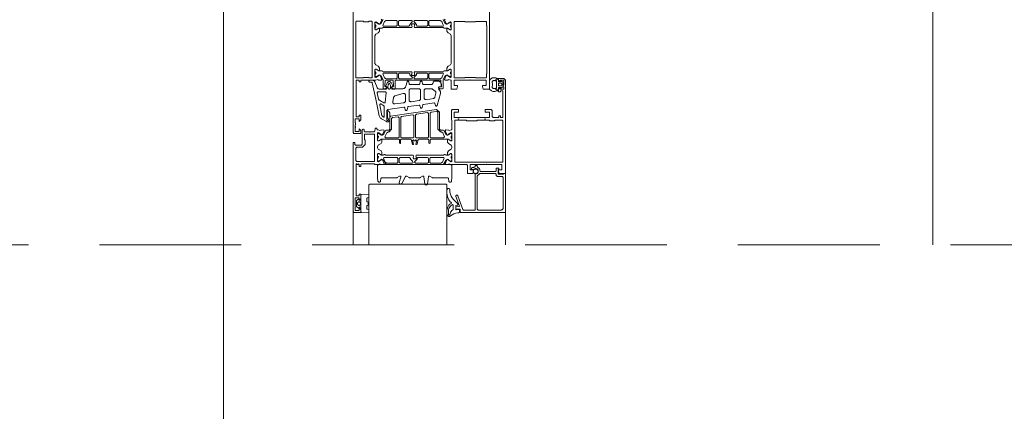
# Paper-space layout 'AD-03 DETAL MONTAŻU OKNA' of a CAD drawing. Header units: millimetres. Extents: x 0 to 420, y 0 to 297.
# Tile 27 of 40: x 82 to 137, y 162 to 184. Entities that reach past the tile are written whole.
import ezdxf
from ezdxf.xclip import XClip

# ---------------------------------------------------------------- set-up
doc = ezdxf.new("R2010")
doc.units = ezdxf.units.MM
doc.header["$MEASUREMENT"] = 0
doc.header["$XCLIPFRAME"] = 0
doc.linetypes.add('przerywama detal', pattern=[120, 80, -40])
for name, color, linetype, lineweight, true_color in [('A_linie_Nr_pióra__10', 7, 'Continuous', 13, 0x4b4b4b), ('A_sciany_Nr_pióra__10', 7, 'Continuous', 13, 0x4b4b4b), ('A_sciany_Nr_pióra__9', 7, 'Continuous', 13, 0xadadad)]:
    doc.layers.add(name, color=color, linetype=linetype, lineweight=lineweight, true_color=true_color)
doc.layers.add('A_podrys', color=7, linetype='Continuous')
doc.layers.add('A_stolarka_Nr_pióra__3', color=252, linetype='Continuous', lineweight=13)

# ---------------------------------------------------------------- blocks, each defined once
blk = doc.blocks.new('Rysunek_1_1', base_point=(-23204.636, -13199.285))
at = {"layer": 'A_linie_Nr_pióra__10', "color": 251, "linetype": 'przerywama detal', "lineweight": 13, "ltscale": 0.1, "true_color": 0x4b4b4b}
blk.add_line((50.123, 170.925), (170.123, 170.925), dxfattribs=at)
at = {"layer": 'A_sciany_Nr_pióra__10', "color": 251, "linetype": 'Continuous', "lineweight": 13, "ltscale": 0.1, "true_color": 0x4b4b4b}
blk.add_line((93.123, 231.953), (93.123, 137.607), dxfattribs=at)
at = {"layer": 'A_sciany_Nr_pióra__9', "color": 253, "linetype": 'Continuous', "lineweight": 13, "ltscale": 0.1, "true_color": 0xadadad}
blk.add_line((133.123, 170.925), (133.123, 230.925), dxfattribs=at)
at = {"layer": 'A_stolarka_Nr_pióra__3', "color": 252, "linetype": 'Continuous', "lineweight": 13, "ltscale": 0.1}
for p, q in [((108.599, 180.255), (108.509, 180.255)), ((108.509, 180.175), (108.509, 179.734)), ((108.619, 180.135), (108.619, 180.235)), ((108.731, 180.115), (108.639, 180.115)), ((108.737, 180.148), (108.731, 180.115)), ((108.859, 180.109), (108.767, 180.162)), ((108.874, 179.964), (108.889, 179.972)), ((108.889, 179.938), (108.874, 179.946)), ((108.899, 179.99), (108.899, 180.04)), ((108.899, 179.87), (108.899, 179.92)), ((108.519, 179.655), (108.599, 179.655)), ((108.619, 179.675), (108.619, 179.775)), ((108.639, 179.795), (108.731, 179.795)), ((108.731, 179.795), (108.737, 179.761)), ((108.733, 179.785), (108.769, 179.749)), ((108.767, 179.748), (108.859, 179.801)), ((104.545, 179.11), (104.547, 179.113)), ((104.577, 179.117), (104.579, 179.115)), ((107.203, 175.08), (107.203, 175.07)), ((101.373, 174.35), (101.323, 174.3)), ((105.673, 174.35), (101.373, 174.35)), ((103.079, 174.355), (103.123, 174.355)), ((103.123, 174.355), (103.125, 174.351)), ((105.723, 174.3), (105.673, 174.35)), ((101.323, 174.3), (101.323, 170.925)), ((105.723, 174.3), (105.723, 170.925)), ((109.023, 174.175), (109.023, 170.925)), ((100.614, 173.402), (100.615, 173.407)), ((100.614, 173.397), (100.614, 173.402)), ((100.614, 173.105), (100.614, 173.397)), ((100.615, 173.407), (100.616, 173.412)), ((100.616, 173.412), (100.618, 173.417)), ((100.618, 173.417), (100.62, 173.422)), ((100.62, 173.422), (100.622, 173.426)), ((100.622, 173.426), (100.625, 173.43)), ((100.625, 173.43), (100.628, 173.434)), ((100.628, 173.434), (100.632, 173.437)), ((100.632, 173.437), (100.635, 173.44)), ((100.635, 173.44), (100.738, 173.508)), ((100.675, 173.261), (100.674, 173.256)), ((100.674, 173.256), (100.674, 173.251)), ((100.674, 173.251), (100.674, 173.246)), ((100.674, 173.246), (100.675, 173.241)), ((100.676, 173.271), (100.675, 173.266)), ((100.675, 173.266), (100.675, 173.261)), ((100.675, 173.241), (100.675, 173.236)), ((100.677, 173.276), (100.676, 173.271)), ((100.678, 173.28), (100.677, 173.276)), ((100.68, 173.285), (100.678, 173.28)), ((100.681, 173.29), (100.68, 173.285)), ((100.687, 173.303), (100.681, 173.29)), ((100.689, 173.307), (100.687, 173.303)), ((100.692, 173.311), (100.689, 173.307)), ((100.695, 173.315), (100.692, 173.311)), ((100.697, 173.319), (100.695, 173.315)), ((100.7, 173.323), (100.697, 173.319)), ((100.704, 173.326), (100.7, 173.323)), ((100.707, 173.329), (100.704, 173.326)), ((100.71, 173.332), (100.707, 173.329)), ((100.714, 173.335), (100.71, 173.332)), ((100.718, 173.338), (100.714, 173.335)), ((100.721, 173.34), (100.718, 173.338)), ((100.725, 173.342), (100.721, 173.34)), ((100.729, 173.344), (100.725, 173.342)), ((100.733, 173.346), (100.729, 173.344)), ((100.737, 173.347), (100.733, 173.346)), ((100.742, 173.348), (100.737, 173.347)), ((100.738, 173.508), (100.741, 173.51)), ((100.741, 173.51), (100.745, 173.511)), ((100.746, 173.349), (100.742, 173.348)), ((100.745, 173.511), (100.75, 173.511)), ((100.75, 173.35), (100.746, 173.349)), ((100.75, 173.511), (100.754, 173.509)), ((100.754, 173.351), (100.75, 173.35)), ((100.754, 173.509), (100.757, 173.506)), ((100.759, 173.351), (100.754, 173.351)), ((100.757, 173.506), (100.76, 173.503)), ((100.763, 173.351), (100.759, 173.351)), ((100.76, 173.503), (100.762, 173.499)), ((100.762, 173.499), (100.763, 173.494)), ((100.763, 173.494), (100.769, 173.451)), ((100.767, 173.351), (100.763, 173.351)), ((100.772, 173.35), (100.767, 173.351)), ((100.769, 173.451), (100.873, 173.451)), ((100.776, 173.349), (100.772, 173.35)), ((100.78, 173.348), (100.776, 173.349)), ((100.784, 173.347), (100.78, 173.348)), ((100.788, 173.346), (100.784, 173.347)), ((100.792, 173.344), (100.788, 173.346)), ((100.796, 173.342), (100.792, 173.344)), ((100.8, 173.34), (100.796, 173.342)), ((100.804, 173.338), (100.8, 173.34)), ((100.808, 173.335), (100.804, 173.338)), ((100.811, 173.332), (100.808, 173.335)), ((100.815, 173.329), (100.811, 173.332)), ((100.818, 173.326), (100.815, 173.329)), ((100.821, 173.323), (100.818, 173.326)), ((100.824, 173.319), (100.821, 173.323)), ((100.827, 173.315), (100.824, 173.319)), ((100.83, 173.311), (100.827, 173.315)), ((100.832, 173.307), (100.83, 173.311)), ((100.835, 173.303), (100.832, 173.307)), ((100.837, 173.299), (100.835, 173.303)), ((100.839, 173.294), (100.837, 173.299)), ((100.841, 173.29), (100.839, 173.294)), ((100.842, 173.285), (100.841, 173.29)), ((100.843, 173.28), (100.842, 173.285)), ((100.845, 173.276), (100.843, 173.28)), ((100.846, 173.271), (100.845, 173.276)), ((100.846, 173.266), (100.846, 173.271)), ((100.847, 173.261), (100.846, 173.266)), ((100.846, 173.236), (100.847, 173.241)), ((100.847, 173.256), (100.847, 173.261)), ((100.847, 173.251), (100.847, 173.256)), ((100.847, 173.246), (100.847, 173.251)), ((100.847, 173.241), (100.847, 173.246)), ((100.423, 172.85), (100.423, 170.925)), ((100.616, 173.09), (100.614, 173.105)), ((100.618, 173.085), (100.616, 173.09)), ((100.62, 173.08), (100.618, 173.085)), ((100.622, 173.076), (100.62, 173.08)), ((100.625, 173.072), (100.622, 173.076)), ((100.628, 173.068), (100.625, 173.072)), ((100.632, 173.065), (100.628, 173.068)), ((100.635, 173.062), (100.632, 173.065)), ((100.738, 172.994), (100.635, 173.062)), ((100.675, 173.236), (100.676, 173.231)), ((100.676, 173.231), (100.677, 173.226)), ((100.677, 173.226), (100.678, 173.221)), ((100.678, 173.221), (100.68, 173.217)), ((100.68, 173.217), (100.681, 173.212)), ((100.681, 173.212), (100.683, 173.208)), ((100.683, 173.208), (100.689, 173.195)), ((100.689, 173.195), (100.692, 173.191)), ((100.692, 173.191), (100.695, 173.187)), ((100.695, 173.187), (100.697, 173.183)), ((100.697, 173.183), (100.7, 173.179)), ((100.7, 173.179), (100.704, 173.176)), ((100.704, 173.176), (100.707, 173.173)), ((100.707, 173.173), (100.71, 173.17)), ((100.71, 173.17), (100.714, 173.167)), ((100.714, 173.167), (100.718, 173.164)), ((100.718, 173.164), (100.721, 173.162)), ((100.721, 173.162), (100.725, 173.16)), ((100.725, 173.16), (100.729, 173.158)), ((100.729, 173.158), (100.733, 173.156)), ((100.733, 173.156), (100.737, 173.155)), ((100.737, 173.155), (100.742, 173.153)), ((100.741, 172.992), (100.738, 172.994)), ((100.745, 172.991), (100.741, 172.992)), ((100.742, 173.153), (100.746, 173.152)), ((100.75, 172.991), (100.745, 172.991)), ((100.746, 173.152), (100.75, 173.152)), ((100.75, 173.152), (100.754, 173.151)), ((100.754, 172.993), (100.75, 172.991)), ((100.754, 173.151), (100.759, 173.151)), ((100.757, 172.995), (100.754, 172.993)), ((100.76, 172.999), (100.757, 172.995)), ((100.759, 173.151), (100.763, 173.151)), ((100.762, 173.003), (100.76, 172.999)), ((100.763, 173.008), (100.762, 173.003)), ((100.763, 173.151), (100.767, 173.151)), ((100.769, 173.051), (100.763, 173.008)), ((100.767, 173.151), (100.772, 173.152)), ((100.873, 173.051), (100.769, 173.051)), ((100.772, 173.152), (100.776, 173.152)), ((100.776, 173.152), (100.78, 173.153)), ((100.78, 173.153), (100.784, 173.155)), ((100.784, 173.155), (100.788, 173.156)), ((100.788, 173.156), (100.792, 173.158)), ((100.792, 173.158), (100.796, 173.16)), ((100.796, 173.16), (100.8, 173.162)), ((100.8, 173.162), (100.804, 173.164)), ((100.804, 173.164), (100.808, 173.167)), ((100.808, 173.167), (100.811, 173.17)), ((100.811, 173.17), (100.815, 173.173)), ((100.815, 173.173), (100.818, 173.176)), ((100.818, 173.176), (100.821, 173.179)), ((100.821, 173.179), (100.824, 173.183)), ((100.824, 173.183), (100.827, 173.187)), ((100.827, 173.187), (100.83, 173.191)), ((100.83, 173.191), (100.832, 173.195)), ((100.832, 173.195), (100.835, 173.199)), ((100.835, 173.199), (100.837, 173.203)), ((100.837, 173.203), (100.839, 173.208)), ((100.839, 173.208), (100.841, 173.212)), ((100.841, 173.212), (100.842, 173.217)), ((100.842, 173.217), (100.843, 173.221)), ((100.843, 173.221), (100.845, 173.226)), ((100.845, 173.226), (100.846, 173.231)), ((100.846, 173.231), (100.846, 173.236))]:
    blk.add_line(p, q, dxfattribs=at)
at = {"layer": 'A_stolarka_Nr_pióra__3', "color": 252, "linetype": 'Continuous', "lineweight": 13, "ltscale": 0.1, "flags": 128}
for points in [[(100.423, 186.599), (100.423, 177.25), (100.473, 177.2), (100.873, 177.2), (100.873, 177.37), (100.773, 177.47), (100.773, 177.32), (100.543, 177.32), (100.543, 177.545), (100.563, 177.56), (100.563, 177.58), (100.543, 177.595), (100.543, 177.695), (100.555, 177.695), (100.568, 177.707), (100.568, 177.782), (100.555, 177.795), (100.543, 177.795), (100.543, 178.02), (100.773, 178.02), (100.773, 177.87), (100.873, 177.97), (100.873, 178.24), (100.763, 178.24), (100.763, 178.14), (100.593, 178.14), (100.593, 180.2), (100.763, 180.2), (100.763, 180.1), (100.873, 180.1), (100.873, 180.2), (101.685, 180.199), (101.701, 180.201), (101.804, 180.235), (101.84, 180.221), (101.865, 180.206), (102.015, 180.2), (102.044, 180.242), (101.951, 180.461), (101.937, 180.476), (101.891, 180.499), (101.862, 180.48), (101.863, 180.463), (101.854, 180.445), (101.709, 180.351), (101.663, 180.38), (101.663, 180.789), (101.693, 180.819), (101.715, 180.819), (101.731, 180.815), (101.882, 180.722), (101.913, 180.739), (101.912, 180.881), (101.864, 180.967), (101.834, 180.985), (101.71, 181.061), (101.662, 181.146), (101.662, 182.702), (101.71, 182.788), (101.834, 182.863), (101.865, 182.882), (101.913, 182.967), (101.913, 183.11), (101.882, 183.127), (101.731, 183.034), (101.715, 183.03), (101.693, 183.03), (101.663, 183.06), (101.663, 183.469), (101.709, 183.498), (101.854, 183.404), (101.863, 183.386), (101.862, 183.368), (101.891, 183.35), (101.937, 183.373), (101.951, 183.388), (102.044, 183.606), (102.015, 183.648)], [(102.12, 183.621), (102.018, 183.412), (101.928, 183.356), (101.901, 183.356), (101.886, 183.36), (101.733, 183.448), (101.723, 183.451), (101.703, 183.451), (101.663, 183.411), (101.663, 183.361), (101.673, 183.351), (101.673, 183.313), (101.693, 183.293), (101.704, 183.293), (101.713, 183.186), (101.693, 183.188), (101.673, 183.168), (101.673, 183.131), (101.663, 183.121), (101.663, 183.071), (101.703, 183.031), (101.723, 183.031), (101.733, 183.033), (101.886, 183.122), (101.901, 183.126), (102.063, 183.126), (102.092, 183.148), (102.123, 183.176), (103.733, 183.176), (103.752, 183.201), (103.719, 183.325), (103.758, 183.376), (103.868, 183.376), (103.907, 183.325), (103.874, 183.201), (103.893, 183.176), (105.504, 183.176), (105.533, 183.153), (105.563, 183.126), (105.725, 183.126), (105.74, 183.122), (105.893, 183.033), (105.903, 183.031), (105.923, 183.031), (105.963, 183.071), (105.963, 183.121), (105.953, 183.131), (105.953, 183.168), (105.933, 183.188), (105.922, 183.188), (105.913, 183.295), (105.933, 183.293), (105.953, 183.313), (105.953, 183.351), (105.963, 183.361), (105.963, 183.411), (105.923, 183.451), (105.903, 183.451), (105.893, 183.448), (105.74, 183.36), (105.725, 183.356), (105.698, 183.356), (105.608, 183.412), (105.506, 183.621)], [(105.611, 183.648), (105.582, 183.606), (105.675, 183.388), (105.689, 183.373), (105.735, 183.35), (105.764, 183.368), (105.763, 183.386), (105.772, 183.404), (105.917, 183.498), (105.963, 183.469), (105.963, 183.06), (105.933, 183.03), (105.911, 183.03), (105.895, 183.034), (105.743, 183.127), (105.713, 183.11), (105.713, 182.967), (105.761, 182.882), (105.792, 182.863), (105.916, 182.788), (105.963, 182.702), (105.964, 181.146), (105.916, 181.061), (105.792, 180.985), (105.762, 180.967), (105.714, 180.881), (105.713, 180.739), (105.744, 180.722), (105.895, 180.815), (105.911, 180.819), (105.933, 180.819), (105.963, 180.789), (105.963, 180.38), (105.917, 180.351), (105.772, 180.445), (105.763, 180.463), (105.764, 180.48), (105.735, 180.499), (105.689, 180.476), (105.675, 180.461), (105.582, 180.242), (105.611, 180.2), (105.761, 180.206), (105.786, 180.221), (105.821, 180.235), (105.925, 180.201), (105.941, 180.199), (105.963, 180.199), (105.963, 179.699), (106.284, 179.699), (106.323, 179.846), (106.323, 179.899), (106.123, 179.899), (106.123, 180.199), (107.003, 180.199), (107.023, 180.219), (107.043, 180.199), (107.923, 180.199), (107.923, 179.899), (107.723, 179.899), (107.723, 179.849), (107.763, 179.699), (108.123, 179.699), (108.123, 184.149)]]:
    blk.add_lwpolyline(points, dxfattribs=at)
for points in [[(100.592, 183.51), (100.603, 183.518), (101.023, 183.519), (101.023, 183.489), (101.323, 183.489), (101.323, 183.519), (101.473, 183.519), (101.487, 183.516), (101.497, 183.507), (101.503, 183.494), (101.503, 180.36), (101.5, 180.346), (101.491, 180.335), (101.478, 180.33), (101.323, 180.33), (101.323, 180.36), (101.023, 180.36), (101.023, 180.33), (100.613, 180.33), (100.599, 180.333), (100.588, 180.342), (100.583, 180.355), (100.583, 183.489), (100.586, 183.503)], [(102.578, 183.571), (102.868, 183.571), (102.918, 183.521), (102.918, 183.296), (102.868, 183.246), (102.123, 183.246), (102.096, 183.288), (102.198, 183.512), (102.289, 183.571)], [(103.757, 183.488), (103.736, 183.464), (103.628, 183.336), (103.628, 183.296), (103.578, 183.246), (103.038, 183.246), (102.988, 183.296), (102.988, 183.521), (103.038, 183.571), (103.728, 183.571), (103.778, 183.521)], [(104.613, 183.271), (104.588, 183.246), (104.048, 183.246), (104.023, 183.271), (103.998, 183.296), (103.998, 183.336), (103.89, 183.464), (103.848, 183.513), (103.898, 183.571), (104.588, 183.571), (104.638, 183.521), (104.638, 183.296)], [(105.479, 183.4), (105.53, 183.288), (105.503, 183.246), (104.758, 183.246), (104.733, 183.271), (104.708, 183.296), (104.708, 183.521), (104.758, 183.571), (105.337, 183.571), (105.428, 183.512)], [(107.937, 183.503), (107.943, 183.492), (107.943, 183.289), (107.963, 183.289), (107.963, 180.56), (107.943, 180.56), (107.943, 180.359), (107.94, 180.349), (107.933, 180.342), (107.923, 180.339), (107.323, 180.339), (107.323, 180.36), (106.723, 180.36), (106.723, 180.339), (106.144, 180.339), (106.134, 180.342), (106.127, 180.349), (106.124, 180.359), (106.123, 183.489), (106.127, 183.501), (106.137, 183.508), (106.723, 183.509), (106.723, 183.489), (107.323, 183.489), (107.323, 183.509), (107.923, 183.509), (107.935, 183.505)], [(105.323, 179.708), (105.398, 179.708), (105.473, 179.708), (105.503, 179.738), (105.503, 180.214), (105.506, 180.227), (105.608, 180.437), (105.698, 180.493), (105.725, 180.493), (105.74, 180.489), (105.893, 180.401), (105.903, 180.398), (105.923, 180.398), (105.963, 180.438), (105.963, 180.488), (105.953, 180.498), (105.953, 180.535), (105.933, 180.555), (105.922, 180.555), (105.913, 180.662), (105.933, 180.66), (105.953, 180.68), (105.953, 180.718), (105.963, 180.728), (105.963, 180.778), (105.923, 180.818), (105.903, 180.818), (105.893, 180.815), (105.74, 180.727), (105.725, 180.723), (105.563, 180.723), (105.534, 180.701), (105.504, 180.673), (103.893, 180.673), (103.874, 180.648), (103.907, 180.523), (103.868, 180.473), (103.758, 180.473), (103.719, 180.523), (103.752, 180.648), (103.743, 180.66), (103.733, 180.673), (102.123, 180.673), (102.094, 180.695), (102.063, 180.723), (101.901, 180.723), (101.886, 180.727), (101.733, 180.815), (101.723, 180.818), (101.703, 180.818), (101.663, 180.778), (101.663, 180.728), (101.673, 180.718), (101.673, 180.68), (101.693, 180.66), (101.704, 180.66), (101.713, 180.553), (101.693, 180.555), (101.673, 180.535), (101.673, 180.498), (101.663, 180.488), (101.663, 180.438), (101.703, 180.398), (101.723, 180.398), (101.733, 180.401), (101.886, 180.489), (101.901, 180.493), (101.928, 180.493), (102.018, 180.437), (102.12, 180.227), (102.123, 180.214), (102.123, 179.738), (102.153, 179.708), (102.253, 179.708), (102.323, 179.778), (102.323, 179.798), (102.293, 179.828), (102.253, 179.828), (102.223, 179.86), (102.241, 180.18), (102.271, 180.208), (102.655, 180.208), (102.685, 180.18), (102.703, 179.86), (102.673, 179.828), (102.633, 179.828), (102.603, 179.798), (102.603, 179.778), (102.673, 179.708), (102.773, 179.708), (102.803, 179.738), (102.803, 180.178), (102.833, 180.208), (105.355, 180.208), (105.385, 180.18), (105.403, 179.86), (105.373, 179.828), (105.283, 179.828), (105.253, 179.798), (105.253, 179.778)], [(102.496, 180.603), (102.868, 180.603), (102.918, 180.553), (102.918, 180.328), (102.868, 180.278), (102.289, 180.278), (102.198, 180.336), (102.096, 180.56), (102.123, 180.603)], [(103.753, 180.303), (103.728, 180.278), (103.038, 180.278), (102.988, 180.328), (102.988, 180.553), (103.038, 180.603), (103.578, 180.603), (103.628, 180.553), (103.628, 180.513), (103.736, 180.385), (103.778, 180.335)], [(104.613, 180.303), (104.588, 180.278), (103.898, 180.278), (103.873, 180.303), (103.848, 180.328), (103.89, 180.385), (103.998, 180.513), (103.998, 180.553), (104.048, 180.603), (104.588, 180.603), (104.638, 180.553), (104.638, 180.328)], [(105.479, 180.448), (105.428, 180.336), (105.337, 180.278), (104.758, 180.278), (104.733, 180.303), (104.708, 180.328), (104.708, 180.553), (104.758, 180.603), (105.503, 180.603), (105.53, 180.56)], [(101.907, 178.197), (101.709, 179.127), (101.511, 180.058), (101.505, 180.074), (101.494, 180.086), (101.479, 180.095), (101.462, 180.098), (101.357, 180.098), (101.341, 180.1), (101.327, 180.108), (101.316, 180.12), (101.309, 180.135), (101.308, 180.152), (101.312, 180.168), (101.321, 180.181), (101.334, 180.192), (101.349, 180.197), (101.538, 180.198), (101.559, 180.194), (101.579, 180.187), (101.597, 180.178), (101.614, 180.165), (101.628, 180.149), (101.64, 180.132), (101.648, 180.113), (101.777, 179.794), (101.789, 179.772), (101.804, 179.751), (101.822, 179.734), (101.843, 179.719), (101.866, 179.709), (101.891, 179.703), (101.916, 179.7), (102.296, 179.7), (102.308, 179.704), (102.315, 179.714), (102.316, 179.775), (102.316, 179.83), (102.311, 179.839), (102.268, 179.847), (102.258, 179.852), (102.252, 179.86), (102.251, 179.871), (102.362, 180.065), (102.373, 180.081), (102.386, 180.095), (102.402, 180.107), (102.419, 180.116), (102.437, 180.122), (102.456, 180.125), (102.476, 180.125), (102.495, 180.122), (102.513, 180.116), (102.53, 180.107), (102.546, 180.095), (102.559, 180.081), (102.57, 180.065), (102.678, 179.877), (102.681, 179.867), (102.678, 179.857), (102.671, 179.85), (102.624, 179.84), (102.617, 179.834), (102.616, 179.72), (102.62, 179.708), (102.631, 179.701), (102.775, 179.703), (102.788, 179.706), (102.806, 179.715), (103.208, 179.715), (103.24, 179.718), (103.272, 179.726), (103.302, 179.739), (103.329, 179.757), (103.354, 179.779), (103.374, 179.804), (103.39, 179.833), (103.401, 179.864), (103.468, 180.113), (103.475, 180.128), (103.486, 180.14), (103.5, 180.148), (103.516, 180.15), (103.532, 180.148), (103.547, 180.14), (103.558, 180.128), (103.564, 180.113), (103.598, 179.988), (103.605, 179.973), (103.616, 179.961), (103.63, 179.953), (103.646, 179.95), (104.136, 179.95), (104.152, 179.953), (104.166, 179.961), (104.177, 179.973), (104.184, 179.988), (104.218, 180.113), (104.225, 180.128), (104.236, 180.14), (104.25, 180.148), (104.266, 180.15), (104.282, 180.148), (104.297, 180.14), (104.308, 180.128), (104.314, 180.113), (104.348, 179.988), (104.355, 179.973), (104.366, 179.961), (104.38, 179.953), (104.396, 179.95), (104.829, 179.95), (104.845, 179.952), (104.861, 179.956), (104.876, 179.962), (104.89, 179.971), (104.902, 179.982), (104.912, 179.995), (104.92, 180.009), (104.926, 180.025), (104.94, 180.076), (104.945, 180.092), (104.953, 180.106), (104.963, 180.119), (104.975, 180.13), (104.989, 180.139), (105.004, 180.145), (105.02, 180.149), (105.036, 180.15), (105.206, 180.15), (105.237, 180.148), (105.268, 180.141), (105.297, 180.129), (105.324, 180.112), (105.348, 180.092), (105.368, 180.068), (105.384, 180.041), (105.396, 180.012), (105.404, 179.982), (105.406, 179.95), (105.406, 179.85), (105.403, 179.837), (105.394, 179.826), (105.381, 179.821), (105.286, 179.82), (105.272, 179.817), (105.262, 179.808), (105.256, 179.795), (105.256, 179.724), (105.258, 179.707), (105.262, 179.691), (105.269, 179.676), (105.278, 179.662), (105.289, 179.65), (105.311, 179.627), (105.329, 179.601), (105.343, 179.572), (105.352, 179.542), (105.356, 179.511), (105.355, 179.48), (105.349, 179.449), (105.169, 178.778), (105.163, 178.763), (105.152, 178.751), (105.137, 178.743), (105.121, 178.74), (105.105, 178.743), (105.091, 178.751), (105.08, 178.763), (105.073, 178.778), (105.044, 178.886), (105.037, 178.901), (105.026, 178.913), (105.012, 178.921), (104.996, 178.924), (104.4, 178.839), (104.384, 178.834), (104.371, 178.824), (104.361, 178.811), (104.319, 178.657), (104.313, 178.642), (104.302, 178.63), (104.287, 178.622), (104.271, 178.619), (104.255, 178.622), (104.241, 178.63), (104.23, 178.642), (104.223, 178.657), (104.194, 178.766), (104.187, 178.78), (104.176, 178.792), (104.162, 178.8), (104.146, 178.803), (103.55, 178.718), (103.534, 178.713), (103.521, 178.703), (103.511, 178.69), (103.469, 178.536), (103.463, 178.521), (103.452, 178.509), (103.437, 178.501), (103.421, 178.498), (103.405, 178.501), (103.391, 178.509), (103.38, 178.521), (103.373, 178.536), (103.344, 178.645), (103.337, 178.659), (103.326, 178.671), (103.312, 178.679), (103.296, 178.682), (102.413, 178.557), (102.396, 178.553), (102.381, 178.546), (102.366, 178.537), (102.354, 178.526), (102.343, 178.512), (102.335, 178.497), (102.33, 178.481), (102.327, 178.464), (102.334, 178.517), (102.328, 178.474), (102.326, 178.43), (102.326, 177.98), (102.329, 177.964), (102.336, 177.949), (102.349, 177.938), (102.364, 177.932), (102.38, 177.93), (102.396, 177.935), (102.41, 177.944), (102.42, 177.958), (102.425, 177.974), (102.424, 177.99), (102.418, 178.005), (102.371, 178.086), (102.365, 178.102), (102.364, 178.323), (102.363, 178.343), (102.359, 178.362), (102.353, 178.381), (102.344, 178.398), (102.338, 178.414), (102.338, 178.431), (102.343, 178.447), (102.354, 178.46), (102.368, 178.469), (102.384, 178.473), (102.401, 178.471), (102.416, 178.464), (102.446, 178.436), (102.466, 178.412), (102.483, 178.385), (102.495, 178.356), (102.502, 178.325), (102.504, 178.294), (102.504, 177.98), (102.503, 177.96), (102.498, 177.939), (102.49, 177.92), (102.479, 177.902), (102.466, 177.887), (102.449, 177.873), (102.431, 177.863), (102.412, 177.855), (102.391, 177.851), (102.371, 177.85), (102.35, 177.853), (102.33, 177.859), (102.311, 177.868), (102.026, 178.032), (101.992, 178.056), (101.962, 178.085), (101.938, 178.119), (101.919, 178.157)], [(102.396, 179.841), (102.396, 179.77), (102.397, 179.759), (102.4, 179.748), (102.405, 179.737), (102.411, 179.727), (102.419, 179.719), (102.428, 179.712), (102.438, 179.706), (102.449, 179.703), (102.46, 179.701), (102.472, 179.701), (102.483, 179.703), (102.494, 179.706), (102.504, 179.712), (102.514, 179.719), (102.521, 179.727), (102.528, 179.737), (102.532, 179.748), (102.535, 179.759), (102.536, 179.77), (102.536, 179.911), (102.533, 179.928), (102.492, 180), (102.485, 180.008), (102.476, 180.014), (102.466, 180.015), (102.456, 180.014), (102.447, 180.008), (102.44, 180), (102.403, 179.936), (102.397, 179.919)], [(109.023, 174.95), (108.663, 174.95), (108.623, 175.1), (108.623, 175.15), (108.823, 175.15), (108.823, 175.45), (108.383, 175.45), (107.943, 175.45), (107.923, 175.47), (107.903, 175.45), (107.023, 175.45), (107.023, 175.15), (107.223, 175.15), (107.223, 175.097), (107.184, 174.95), (106.883, 174.95), (106.883, 175.4), (106.833, 175.45), (105.981, 175.45), (105.965, 175.452), (105.861, 175.486), (105.826, 175.472), (105.801, 175.456), (105.651, 175.451), (105.622, 175.493), (105.715, 175.711), (105.729, 175.726), (105.775, 175.75), (105.804, 175.731), (105.803, 175.713), (105.812, 175.696), (105.957, 175.601), (106.003, 175.623), (106.003, 176.04), (105.973, 176.07), (105.951, 176.07), (105.935, 176.065), (105.783, 175.973), (105.753, 175.99), (105.753, 176.132), (105.801, 176.218), (105.955, 176.311), (106.003, 176.397), (106.003, 176.453), (105.955, 176.539), (105.801, 176.632), (105.753, 176.718), (105.753, 176.86), (105.783, 176.877), (105.935, 176.785), (105.951, 176.78), (105.973, 176.78), (106.003, 176.81), (106.003, 177.227), (105.957, 177.249), (105.812, 177.154), (105.803, 177.137), (105.804, 177.119), (105.775, 177.1), (105.729, 177.124), (105.715, 177.139), (105.622, 177.357), (105.651, 177.399), (105.801, 177.394), (105.826, 177.378), (105.861, 177.364), (105.965, 177.398), (105.979, 177.4), (106.003, 177.425), (106.003, 177.95), (105.973, 177.98), (105.973, 178.5), (106.023, 178.55), (106.373, 178.55), (106.373, 178.4), (106.123, 178.4), (106.123, 178.1), (106.338, 178.1), (106.373, 178.065), (106.408, 178.1), (107.838, 178.1), (107.873, 178.065), (107.908, 178.1), (108.123, 178.1), (108.123, 178.4), (107.873, 178.4), (107.873, 178.55), (108.223, 178.55), (108.273, 178.5), (108.273, 178.15), (108.323, 178.1), (108.643, 178.1), (108.643, 178.2), (108.743, 178.2), (108.743, 178.1), (108.863, 178.1), (108.863, 179.6), (108.743, 179.6), (108.743, 179.55), (108.623, 179.55), (108.623, 179.7), (108.723, 179.8), (108.723, 179.7), (108.923, 179.7), (108.923, 179.825), (108.91, 179.825), (108.898, 179.837), (108.898, 179.912), (108.91, 179.925), (108.923, 179.925), (108.923, 180.025), (108.903, 180.04), (108.903, 180.06), (108.923, 180.075), (108.923, 180.2), (108.723, 180.2), (108.723, 180.1), (108.623, 180.2), (108.623, 180.3), (108.923, 180.3), (109.023, 180.2)], [(108.119, 179.704), (108.15, 179.664), (108.187, 179.631), (108.229, 179.603), (108.275, 179.583), (108.323, 179.57), (108.373, 179.565), (108.423, 179.567), (108.472, 179.578), (108.518, 179.597), (108.532, 179.604), (108.547, 179.609), (108.563, 179.612), (108.579, 179.612), (108.595, 179.609), (108.607, 179.609), (108.619, 179.614), (108.619, 179.675), (108.616, 179.663), (108.606, 179.656), (108.519, 179.655), (108.506, 179.657), (108.494, 179.664), (108.485, 179.674), (108.48, 179.687), (108.48, 179.7), (108.484, 179.713), (108.492, 179.724), (108.503, 179.731), (108.509, 179.772), (108.442, 179.741), (108.419, 179.733), (108.396, 179.728), (108.372, 179.728), (108.349, 179.731), (108.333, 179.735), (108.319, 179.742), (108.306, 179.751), (108.294, 179.762), (108.285, 179.775), (108.277, 179.79), (108.272, 179.805), (108.27, 179.821), (108.27, 179.837), (108.272, 179.852), (108.287, 179.913), (108.292, 179.94), (108.292, 179.968), (108.287, 179.996), (108.272, 180.056), (108.27, 180.072), (108.27, 180.088), (108.272, 180.104), (108.277, 180.119), (108.285, 180.133), (108.294, 180.146), (108.306, 180.157), (108.319, 180.166), (108.333, 180.173), (108.349, 180.178), (108.372, 180.181), (108.395, 180.18), (108.418, 180.176), (108.44, 180.169), (108.509, 180.138), (108.509, 180.175), (108.496, 180.177), (108.485, 180.183), (108.476, 180.193), (108.471, 180.205), (108.469, 180.218), (108.473, 180.231), (108.48, 180.242), (108.49, 180.25), (108.503, 180.254), (108.599, 180.255), (108.611, 180.251), (108.618, 180.241), (108.619, 180.295), (108.607, 180.299), (108.595, 180.3), (108.579, 180.297), (108.563, 180.297), (108.547, 180.299), (108.532, 180.304), (108.518, 180.312), (108.472, 180.33), (108.423, 180.341), (108.373, 180.344), (108.323, 180.339), (108.275, 180.326), (108.229, 180.306), (108.187, 180.278), (108.15, 180.244), (108.119, 180.205)], [(108.629, 180.015), (108.629, 179.895), (108.632, 179.885), (108.639, 179.878), (108.649, 179.875), (108.799, 179.875), (108.809, 179.878), (108.817, 179.885), (108.819, 179.895), (108.819, 180.015), (108.817, 180.025), (108.809, 180.032), (108.799, 180.035), (108.649, 180.035), (108.639, 180.032), (108.632, 180.025)], [(102.035, 179.001), (102.098, 178.964), (102.162, 178.927), (102.177, 178.921), (102.194, 178.921), (102.209, 178.926), (102.223, 178.935), (102.232, 178.949), (102.236, 178.965), (102.296, 179.485), (102.295, 179.502), (102.288, 179.517), (102.277, 179.53), (102.263, 179.538), (102.246, 179.54), (101.836, 179.54), (101.82, 179.538), (101.806, 179.53), (101.795, 179.519), (101.788, 179.504), (101.786, 179.488), (101.86, 179.14), (101.865, 179.124), (101.872, 179.109), (101.882, 179.095), (101.894, 179.083), (101.908, 179.074)], [(103.341, 179.441), (103.327, 179.449), (103.313, 179.455), (103.298, 179.459), (103.283, 179.46), (103.267, 179.459), (103.252, 179.456), (102.783, 179.313), (102.769, 179.307), (102.755, 179.299), (102.743, 179.289), (102.733, 179.277), (102.724, 179.264), (102.718, 179.25), (102.714, 179.235), (102.669, 178.978), (102.667, 178.961), (102.669, 178.944), (102.673, 178.927), (102.68, 178.912), (102.69, 178.897), (102.702, 178.885), (102.715, 178.875), (102.731, 178.867), (102.747, 178.863), (102.764, 178.861), (102.781, 178.861), (103.295, 178.935), (103.311, 178.938), (103.325, 178.944), (103.339, 178.952), (103.351, 178.962), (103.362, 178.974), (103.37, 178.988), (103.376, 179.002), (103.38, 179.018), (103.381, 179.034), (103.381, 179.36), (103.38, 179.376), (103.376, 179.391), (103.37, 179.405), (103.362, 179.419), (103.352, 179.431)], [(104.202, 179.691), (104.19, 179.701), (104.177, 179.71), (104.162, 179.716), (104.147, 179.719), (104.131, 179.72), (103.681, 179.72), (103.665, 179.719), (103.65, 179.716), (103.636, 179.71), (103.622, 179.701), (103.61, 179.691), (103.6, 179.679), (103.592, 179.666), (103.586, 179.651), (103.582, 179.636), (103.581, 179.62), (103.581, 179.091), (103.583, 179.073), (103.587, 179.057), (103.594, 179.041), (103.604, 179.027), (103.616, 179.015), (103.629, 179.005), (103.645, 178.997), (103.661, 178.993), (103.678, 178.991), (103.695, 178.992), (104.145, 179.056), (104.161, 179.059), (104.175, 179.065), (104.189, 179.073), (104.201, 179.083), (104.212, 179.095), (104.22, 179.109), (104.226, 179.123), (104.23, 179.139), (104.231, 179.155), (104.231, 179.62), (104.23, 179.636), (104.226, 179.651), (104.22, 179.666), (104.212, 179.679)], [(104.749, 179.142), (104.953, 179.171), (104.969, 179.174), (104.985, 179.181), (104.999, 179.189), (105.011, 179.2), (105.022, 179.213), (105.03, 179.228), (105.036, 179.244), (105.098, 179.476), (105.101, 179.492), (105.101, 179.509), (105.098, 179.525), (105.093, 179.541), (105.085, 179.556), (105.075, 179.569), (105.063, 179.58), (104.91, 179.699), (104.897, 179.708), (104.881, 179.715), (104.865, 179.719), (104.849, 179.72), (104.531, 179.72), (104.515, 179.719), (104.5, 179.716), (104.486, 179.71), (104.472, 179.701), (104.46, 179.691), (104.45, 179.679), (104.442, 179.666), (104.436, 179.651), (104.432, 179.636), (104.431, 179.62), (104.431, 179.212), (104.433, 179.194), (104.437, 179.178), (104.444, 179.162), (104.454, 179.148), (104.466, 179.136), (104.479, 179.126), (104.495, 179.118), (104.511, 179.114), (104.528, 179.112), (104.545, 179.113)], [(102.083, 178.811), (102.005, 178.856), (101.99, 178.862), (101.974, 178.862), (101.958, 178.857), (101.945, 178.848), (101.935, 178.834), (101.931, 178.818), (101.932, 178.802), (102.056, 178.215), (102.061, 178.199), (102.069, 178.184), (102.078, 178.17), (102.09, 178.159), (102.104, 178.149), (102.141, 178.128), (102.151, 178.124), (102.161, 178.124), (102.171, 178.128), (102.179, 178.134), (102.184, 178.143), (102.186, 178.154), (102.186, 178.723), (102.183, 178.74), (102.174, 178.755), (102.161, 178.766)], [(102.546, 178.179), (103.839, 178.363), (104.485, 178.455), (105.132, 178.547), (105.303, 178.399), (105.303, 177.444), (105.353, 177.394), (105.507, 177.394), (105.552, 177.366), (105.65, 177.165), (105.74, 177.109), (105.764, 177.109), (105.779, 177.113), (105.932, 177.201), (105.942, 177.204), (105.963, 177.204), (106.003, 177.164), (106.003, 177.114), (105.993, 177.104), (105.993, 177.066), (105.973, 177.046), (105.962, 177.046), (105.953, 176.939), (105.973, 176.941), (105.993, 176.921), (105.993, 176.884), (106.003, 176.874), (106.003, 176.824), (105.963, 176.784), (105.942, 176.784), (105.932, 176.786), (105.779, 176.875), (105.764, 176.879), (104.798, 176.879), (104.768, 176.849), (104.768, 176.659), (104.738, 176.629), (104.698, 176.659), (104.698, 176.849), (104.668, 176.879), (104.133, 176.879), (104.104, 176.856), (104.035, 176.601), (104.006, 176.579), (103.983, 176.579), (103.964, 176.604), (104.019, 176.811), (103.967, 176.838), (103.926, 176.789), (103.88, 176.789), (103.839, 176.838), (103.787, 176.811), (103.842, 176.604), (103.823, 176.579), (103.8, 176.579), (103.771, 176.601), (103.702, 176.856), (103.673, 176.879), (103.138, 176.879), (103.108, 176.849), (103.108, 176.659), (103.078, 176.629), (103.038, 176.659), (103.038, 176.849), (103.008, 176.879), (102.042, 176.879), (102.027, 176.875), (101.874, 176.786), (101.864, 176.784), (101.843, 176.784), (101.803, 176.824), (101.803, 176.874), (101.813, 176.884), (101.813, 176.921), (101.833, 176.941), (101.844, 176.941), (101.853, 177.048), (101.833, 177.046), (101.813, 177.066), (101.813, 177.104), (101.803, 177.114), (101.803, 177.164), (101.843, 177.204), (101.864, 177.204), (101.874, 177.201), (102.027, 177.113), (102.042, 177.109), (102.066, 177.109), (102.155, 177.165), (102.254, 177.366), (102.299, 177.394), (102.453, 177.394), (102.503, 177.444), (102.503, 178.129)], [(103.148, 176.974), (103.173, 176.949), (103.803, 176.949), (103.853, 176.999), (103.853, 178.206), (103.796, 178.256), (103.166, 178.166), (103.123, 178.117), (103.123, 176.999)], [(104.654, 178.349), (104.626, 178.374), (103.996, 178.284), (103.953, 178.235), (103.953, 177), (104.003, 176.949), (104.633, 176.949), (104.683, 176.999), (104.683, 178.325)], [(104.986, 178.425), (104.826, 178.402), (104.804, 178.378), (104.783, 178.353), (104.783, 176.999), (104.833, 176.949), (105.534, 176.949), (105.579, 177.019), (105.481, 177.235), (105.39, 177.294), (105.353, 177.294), (105.203, 177.444), (105.203, 178.399), (105.146, 178.448)], [(102.806, 178.115), (102.646, 178.092), (102.603, 178.043), (102.603, 177.444), (102.453, 177.294), (102.416, 177.294), (102.325, 177.235), (102.227, 177.019), (102.272, 176.949), (102.973, 176.949), (102.998, 176.974), (103.023, 176.999), (103.023, 178.088), (102.966, 178.138)], [(107.513, 175.59), (108.863, 175.59), (108.863, 177.92), (108.86, 177.934), (108.851, 177.944), (108.838, 177.95), (108.423, 177.95), (108.423, 177.92), (108.123, 177.92), (108.123, 177.95), (107.908, 177.95), (107.873, 177.985), (107.838, 177.95), (107.423, 177.95), (107.423, 177.92), (106.823, 177.92), (106.823, 177.95), (106.408, 177.95), (106.373, 177.985), (106.338, 177.95), (106.193, 177.95), (106.179, 177.947), (106.169, 177.938), (106.163, 177.925), (106.163, 175.59)], [(100.473, 172.751), (100.873, 172.751), (100.873, 172.921), (100.773, 173.021), (100.773, 172.871), (100.543, 172.871), (100.543, 173.571), (100.773, 173.571), (100.773, 173.421), (100.873, 173.521), (100.873, 173.791), (100.763, 173.791), (100.763, 173.691), (100.593, 173.691), (100.593, 175.48), (100.61, 175.487), (100.627, 175.494), (100.663, 175.456), (100.692, 175.456), (100.728, 175.494), (100.763, 175.48), (100.763, 175.35), (100.873, 175.35), (100.873, 175.48), (100.893, 175.5), (101.623, 175.5), (101.643, 175.48), (101.663, 175.45), (101.825, 175.45), (101.841, 175.452), (101.944, 175.486), (101.98, 175.472), (102.005, 175.456), (102.155, 175.451), (102.184, 175.493), (102.091, 175.711), (102.077, 175.726), (102.031, 175.75), (102.002, 175.731), (102.003, 175.713), (101.994, 175.696), (101.849, 175.601), (101.803, 175.623), (101.803, 176.04), (101.833, 176.07), (101.855, 176.07), (101.871, 176.065), (102.023, 175.973), (102.053, 175.99), (102.053, 176.132), (102.005, 176.218), (101.851, 176.312), (101.803, 176.397), (101.803, 176.453), (101.851, 176.538), (102.005, 176.632), (102.053, 176.718), (102.053, 176.86), (102.023, 176.878), (101.871, 176.785), (101.855, 176.78), (101.833, 176.78), (101.803, 176.81), (101.803, 177.227), (101.849, 177.249), (101.994, 177.154), (102.003, 177.137), (102.002, 177.119), (102.031, 177.1), (102.077, 177.124), (102.091, 177.139), (102.184, 177.357), (102.155, 177.399), (102.005, 177.394), (101.98, 177.378), (101.944, 177.364), (101.838, 177.399), (101.823, 177.401), (101.802, 177.401), (101.777, 177.424), (101.773, 177.478), (101.748, 177.501), (101.696, 177.501), (101.671, 177.478), (101.657, 177.324), (101.632, 177.301), (101.393, 177.301), (101.373, 177.281), (101.353, 177.301), (101.079, 177.301), (101.054, 177.324), (101.045, 177.428), (101.02, 177.451), (100.968, 177.451), (100.943, 177.426), (100.943, 176.601), (100.893, 176.551), (100.559, 176.551), (100.534, 176.574), (100.525, 176.678), (100.5, 176.701), (100.448, 176.701), (100.423, 176.676), (100.423, 172.801)], [(100.608, 175.655), (100.583, 175.68), (100.583, 176.371), (100.633, 176.421), (100.953, 176.421), (101.103, 176.574), (101.103, 176.851), (101.073, 176.851), (101.073, 177.161), (101.643, 177.161), (101.643, 175.63), (100.633, 175.63)], [(105.507, 175.456), (103.903, 175.456), (103.101, 175.456), (102.299, 175.456), (102.254, 175.484), (102.155, 175.685), (102.066, 175.741), (102.042, 175.741), (102.027, 175.737), (101.874, 175.649), (101.864, 175.646), (101.843, 175.646), (101.803, 175.686), (101.803, 175.736), (101.813, 175.746), (101.813, 175.784), (101.833, 175.804), (101.844, 175.804), (101.853, 175.911), (101.833, 175.909), (101.813, 175.929), (101.813, 175.966), (101.803, 175.976), (101.803, 176.026), (101.843, 176.066), (101.864, 176.066), (101.874, 176.064), (102.027, 175.975), (102.042, 175.971), (102.124, 175.971), (102.153, 175.996), (102.183, 176.021), (102.223, 176.021), (102.252, 175.996), (102.282, 175.971), (103.823, 175.971), (103.842, 175.946), (103.809, 175.822), (103.848, 175.771), (103.958, 175.771), (103.997, 175.822), (103.964, 175.946), (103.983, 175.971), (105.524, 175.971), (105.553, 175.996), (105.583, 176.021), (105.623, 176.021), (105.652, 175.996), (105.682, 175.971), (105.764, 175.971), (105.779, 175.975), (105.932, 176.064), (105.942, 176.066), (105.963, 176.066), (106.003, 176.026), (106.003, 175.976), (105.993, 175.966), (105.993, 175.929), (105.973, 175.909), (105.962, 175.909), (105.953, 175.802), (105.973, 175.804), (105.993, 175.784), (105.993, 175.746), (106.003, 175.736), (106.003, 175.686), (105.963, 175.646), (105.942, 175.646), (105.932, 175.649), (105.779, 175.737), (105.764, 175.741), (105.74, 175.741), (105.65, 175.685), (105.552, 175.484)], [(102.958, 175.687), (102.958, 175.8), (102.908, 175.85), (102.163, 175.85), (102.136, 175.808), (102.238, 175.583), (102.329, 175.525), (102.908, 175.525), (102.958, 175.575)], [(103.797, 175.607), (103.776, 175.632), (103.668, 175.76), (103.668, 175.8), (103.618, 175.85), (103.078, 175.85), (103.028, 175.8), (103.028, 175.575), (103.078, 175.525), (103.768, 175.525), (103.818, 175.575)], [(104.653, 175.825), (104.628, 175.85), (104.088, 175.85), (104.063, 175.825), (104.038, 175.8), (104.038, 175.76), (103.93, 175.632), (103.888, 175.582), (103.938, 175.525), (104.628, 175.525), (104.678, 175.575), (104.678, 175.8)], [(105.088, 175.525), (105.377, 175.525), (105.468, 175.583), (105.57, 175.808), (105.543, 175.85), (104.798, 175.85), (104.773, 175.825), (104.748, 175.8), (104.748, 175.575), (104.798, 175.525)], [(101.901, 175.455), (105.901, 175.455), (105.917, 175.454), (105.932, 175.45), (105.946, 175.444), (105.96, 175.436), (105.972, 175.426), (105.982, 175.414), (105.99, 175.4), (105.996, 175.386), (106, 175.371), (106.001, 175.355), (106.001, 174.718), (105.975, 174.52), (105.973, 174.508), (105.968, 174.496), (105.961, 174.485), (105.953, 174.476), (105.943, 174.468), (105.932, 174.462), (105.92, 174.457), (105.907, 174.455), (105.895, 174.455), (105.882, 174.457), (105.87, 174.462), (105.859, 174.468), (105.849, 174.476), (105.841, 174.485), (105.834, 174.496), (105.829, 174.508), (105.827, 174.52), (105.808, 174.661), (105.803, 174.677), (105.794, 174.69), (105.781, 174.699), (105.766, 174.704), (104.946, 174.705), (104.929, 174.706), (104.912, 174.711), (104.896, 174.718), (104.758, 174.798), (104.743, 174.804), (104.726, 174.805), (104.711, 174.8), (104.698, 174.79), (104.688, 174.777), (104.683, 174.761), (104.625, 174.367), (104.623, 174.354), (104.618, 174.342), (104.611, 174.332), (104.603, 174.322), (104.593, 174.314), (104.582, 174.308), (104.57, 174.304), (104.557, 174.302), (104.545, 174.302), (104.532, 174.304), (104.52, 174.308), (104.509, 174.314), (104.499, 174.322), (104.491, 174.332), (104.484, 174.342), (104.479, 174.354), (104.477, 174.367), (104.418, 174.761), (104.414, 174.777), (104.404, 174.79), (104.391, 174.8), (104.375, 174.805), (104.359, 174.804), (104.344, 174.798), (104.206, 174.718), (104.19, 174.711), (104.173, 174.706), (104.156, 174.705), (103.646, 174.705), (103.629, 174.706), (103.612, 174.711), (103.596, 174.718), (103.458, 174.798), (103.443, 174.804), (103.427, 174.805), (103.412, 174.8), (103.399, 174.791), (103.389, 174.779), (103.179, 174.386), (103.17, 174.375), (103.159, 174.366), (103.147, 174.358), (103.134, 174.353), (103.12, 174.35), (103.105, 174.349), (103.091, 174.351), (103.078, 174.356), (103.065, 174.362), (103.054, 174.371), (103.044, 174.381), (103.036, 174.393), (103.03, 174.407), (103.027, 174.421), (103.026, 174.435), (103.028, 174.449), (103.117, 174.74), (103.119, 174.757), (103.115, 174.774), (103.106, 174.788), (103.093, 174.799), (103.077, 174.804), (103.06, 174.804), (103.044, 174.798), (102.906, 174.718), (102.89, 174.711), (102.873, 174.706), (102.856, 174.705), (102.043, 174.705), (102.028, 174.702), (102.014, 174.695), (102.003, 174.684), (101.996, 174.669), (101.975, 174.52), (101.973, 174.508), (101.968, 174.496), (101.961, 174.485), (101.953, 174.476), (101.943, 174.468), (101.932, 174.462), (101.92, 174.457), (101.907, 174.455), (101.895, 174.455), (101.882, 174.457), (101.87, 174.462), (101.859, 174.468), (101.849, 174.476), (101.841, 174.485), (101.834, 174.496), (101.829, 174.508), (101.827, 174.52), (101.801, 174.712), (101.801, 175.355), (101.802, 175.371), (101.806, 175.386), (101.812, 175.4), (101.82, 175.414), (101.83, 175.426), (101.842, 175.436), (101.856, 175.444), (101.87, 175.45), (101.885, 175.454)], [(106.227, 173.649), (106.422, 173.113), (106.423, 173.1), (106.417, 173.088), (106.407, 173.081), (106.394, 173.08), (106.223, 173.11), (106.223, 172.98), (106.225, 172.964), (106.233, 172.951), (106.244, 172.939), (106.258, 172.932), (106.273, 172.93), (106.473, 172.93), (106.473, 172.865), (106.473, 172.8), (106.475, 172.784), (106.482, 172.771), (106.494, 172.759), (106.507, 172.752), (106.523, 172.75), (108.973, 172.75), (108.988, 172.752), (109.002, 172.759), (109.013, 172.771), (109.021, 172.784), (109.023, 172.8), (109.023, 174.95), (108.903, 174.95), (108.903, 174.92), (108.899, 174.908), (108.889, 174.901), (108.633, 174.9), (108.621, 174.904), (108.614, 174.914), (108.613, 175.18), (108.638, 175.194), (108.648, 175.204), (108.653, 175.218), (108.65, 175.232), (108.641, 175.244), (108.628, 175.25), (108.523, 175.25), (108.509, 175.247), (108.499, 175.238), (108.493, 175.225), (108.493, 175.1), (108.491, 175.084), (108.483, 175.071), (108.472, 175.059), (108.458, 175.052), (108.443, 175.05), (107.641, 175.05), (107.625, 175.053), (107.611, 175.06), (107.6, 175.072), (107.593, 175.087), (107.584, 175.135), (107.57, 175.174), (107.55, 175.21), (107.525, 175.242), (107.494, 175.269), (107.46, 175.291), (107.447, 175.3), (107.438, 175.313), (107.434, 175.328), (107.433, 175.35), (107.431, 175.365), (107.423, 175.379), (107.412, 175.39), (107.398, 175.397), (107.383, 175.4), (107.363, 175.4), (107.347, 175.397), (107.332, 175.39), (107.321, 175.378), (107.315, 175.363), (107.312, 175.346), (107.304, 175.331), (107.292, 175.318), (107.277, 175.311), (107.255, 175.304), (107.234, 175.295), (107.22, 175.291), (107.163, 175.29), (107.147, 175.287), (107.134, 175.28), (107.122, 175.269), (107.115, 175.255), (107.113, 175.24), (107.113, 175.19), (107.117, 175.178), (107.127, 175.171), (107.255, 175.17), (107.282, 175.185), (107.303, 175.194), (107.324, 175.199), (107.346, 175.2), (107.368, 175.198), (107.389, 175.191), (107.409, 175.182), (107.427, 175.169), (107.442, 175.154), (107.455, 175.136), (107.465, 175.116), (107.471, 175.095), (107.473, 175.073), (107.472, 175.051), (107.466, 175.029), (107.458, 175.009), (107.446, 174.991), (107.431, 174.974), (107.414, 174.961), (107.394, 174.95), (107.373, 174.944), (107.352, 174.94), (107.33, 174.941), (107.318, 174.937), (107.313, 174.926), (107.313, 172.93), (107.311, 172.914), (107.303, 172.901), (107.292, 172.889), (107.278, 172.882), (107.263, 172.88), (106.669, 172.88), (106.654, 172.882), (106.641, 172.889), (106.63, 172.9), (106.622, 172.913), (106.339, 173.69), (106.33, 173.708), (106.315, 173.721), (106.297, 173.728), (106.277, 173.73), (106.258, 173.724), (106.242, 173.713), (106.23, 173.698), (106.224, 173.679), (106.224, 173.659)], [(107.203, 175.07), (107.205, 175.047), (107.211, 175.024), (107.22, 175.003), (107.232, 174.984), (107.248, 174.967), (107.266, 174.953), (107.287, 174.942), (107.309, 174.934), (107.331, 174.93), (107.355, 174.93), (107.377, 174.934), (107.399, 174.942), (107.42, 174.953), (107.438, 174.967), (107.453, 174.984), (107.466, 175.003), (107.475, 175.024), (107.481, 175.047), (107.483, 175.07), (107.481, 175.103), (107.475, 175.125), (107.466, 175.147), (107.453, 175.166), (107.438, 175.183), (107.42, 175.197), (107.399, 175.208), (107.377, 175.216), (107.355, 175.219), (107.331, 175.219), (107.309, 175.216), (107.287, 175.208), (107.266, 175.197), (107.248, 175.183), (107.232, 175.166), (107.22, 175.147), (107.211, 175.125), (107.205, 175.103), (107.203, 175.08)], [(108.133, 172.89), (107.483, 172.89), (107.467, 172.892), (107.454, 172.899), (107.442, 172.911), (107.435, 172.924), (107.433, 172.94), (107.433, 174.805), (107.435, 174.82), (107.442, 174.834), (107.453, 174.845), (107.494, 174.87), (107.524, 174.897), (107.549, 174.928), (107.56, 174.94), (107.574, 174.947), (107.59, 174.95), (108.443, 174.95), (108.458, 174.947), (108.472, 174.94), (108.483, 174.929), (108.491, 174.915), (108.493, 174.9), (108.493, 174.88), (108.494, 174.864), (108.498, 174.849), (108.504, 174.835), (108.512, 174.821), (108.522, 174.809), (108.534, 174.799), (108.548, 174.791), (108.562, 174.785), (108.577, 174.781), (108.593, 174.78), (108.833, 174.78), (108.848, 174.777), (108.862, 174.77), (108.873, 174.759), (108.881, 174.745), (108.883, 174.73), (108.883, 172.99), (108.882, 172.974), (108.878, 172.959), (108.872, 172.945), (108.864, 172.931), (108.854, 172.919), (108.842, 172.909), (108.828, 172.901), (108.814, 172.895), (108.799, 172.891), (108.783, 172.89)], [(105.954, 173.266), (105.888, 173.215), (105.831, 173.154), (105.785, 173.085), (105.751, 173.008), (105.73, 172.927), (105.723, 172.844), (105.723, 172.649), (105.725, 172.629), (105.73, 172.609), (105.739, 172.59), (105.751, 172.573), (105.766, 172.558), (105.783, 172.546), (105.801, 172.537), (105.822, 172.531), (105.842, 172.529), (105.863, 172.531), (105.883, 172.536), (105.902, 172.545), (105.919, 172.557), (106.011, 172.622), (106.112, 172.672), (106.219, 172.707), (106.33, 172.725), (106.36, 172.728), (106.373, 172.73), (106.385, 172.735), (106.397, 172.741), (106.407, 172.749), (106.416, 172.759), (106.423, 172.77), (106.429, 172.782), (106.432, 172.795), (106.433, 172.808), (106.433, 172.895), (106.429, 172.907), (106.418, 172.914), (106.245, 172.9), (106.232, 172.903), (106.224, 172.913), (106.223, 173.135), (106.306, 173.157), (106.321, 173.164), (106.333, 173.175), (106.341, 173.19), (106.343, 173.207), (106.34, 173.223), (106.331, 173.237), (106.099, 173.485), (106.021, 173.574), (105.959, 173.674), (105.914, 173.784), (105.889, 173.899), (105.883, 174.017), (105.882, 174.031), (105.879, 174.044), (105.874, 174.056), (105.867, 174.068), (105.859, 174.078), (105.848, 174.086), (105.837, 174.093), (105.824, 174.097), (105.811, 174.1), (105.798, 174.1), (105.785, 174.098), (105.772, 174.094), (105.76, 174.088), (105.749, 174.08), (105.74, 174.07), (105.733, 174.059), (105.727, 174.047), (105.724, 174.034), (105.723, 174.02), (105.723, 173.858), (105.735, 173.72), (105.77, 173.586), (105.829, 173.461), (105.907, 173.347), (105.917, 173.341), (105.933, 173.34), (105.946, 173.337), (105.958, 173.331), (105.967, 173.32), (105.972, 173.308), (105.972, 173.294), (105.968, 173.281), (105.96, 173.27)], [(101.211, 172.959), (101.211, 173.121), (101.214, 173.135), (101.222, 173.146), (101.26, 173.159), (101.272, 173.166), (101.278, 173.179), (101.28, 173.314), (101.277, 173.328), (101.268, 173.339), (101.23, 173.352), (101.219, 173.359), (101.212, 173.371), (101.211, 173.543), (101.214, 173.557), (101.222, 173.568), (101.304, 173.595), (101.315, 173.602), (101.322, 173.614), (101.323, 173.749), (101.32, 173.763), (101.312, 173.774), (101.3, 173.779), (100.898, 173.753), (100.885, 173.748), (100.876, 173.737), (100.873, 173.723), (100.873, 172.779), (100.875, 172.769), (100.882, 172.757), (100.893, 172.75), (101.296, 172.723), (101.308, 172.725), (101.318, 172.735), (101.323, 172.748), (101.323, 172.878), (101.32, 172.892), (101.311, 172.903), (101.23, 172.93), (101.219, 172.937)], [(105.803, 172.736), (105.803, 172.823), (105.809, 172.896), (105.828, 172.967), (105.859, 173.033), (105.901, 173.093), (105.953, 173.145), (106.013, 173.187), (106.025, 173.192), (106.038, 173.192), (106.05, 173.189), (106.061, 173.181), (106.068, 173.171), (106.072, 173.159), (106.073, 172.939), (106.07, 172.923), (106.063, 172.909), (106.051, 172.898), (106.002, 172.858), (105.959, 172.812), (105.925, 172.76), (105.899, 172.702), (105.882, 172.642), (105.877, 172.629), (105.868, 172.618), (105.856, 172.612), (105.843, 172.609), (105.829, 172.612), (105.817, 172.619), (105.808, 172.63), (105.804, 172.643)]]:
    blk.add_lwpolyline(points, close=True, dxfattribs=at)
at = {"layer": 'A_stolarka_Nr_pióra__3', "color": 252, "linetype": 'Continuous', "lineweight": 13, "ltscale": 0.1}
for centre, radius, start, end in [((108.509, 180.215), 0.04, 90, 270), ((108.599, 180.235), 0.02, 0, 89.9984), ((108.639, 180.135), 0.02, 180, 270), ((108.757, 180.145), 0.02, 60, 170), ((108.819, 180.04), 0.08, 0, 60), ((108.879, 179.955), 0.01, 120.0022, 240), ((108.879, 179.99), 0.02, 300, 0), ((108.879, 179.92), 0.02, 0, 59.9985), ((108.519, 179.695), 0.04, 104.4775, 270), ((108.599, 179.675), 0.02, 270, 359.9985), ((108.639, 179.775), 0.02, 90.0006, 180), ((108.757, 179.765), 0.02, 190, 300), ((108.819, 179.87), 0.08, 300, 0)]:
    blk.add_arc(centre, radius, start, end, dxfattribs=at)

psp = doc.layouts.new('AD-03 DETAL MONTAŻU OKNA')

# ---------------------------------------------------------------- block references
at = {"layer": 'A_podrys', "color": 37, "linetype": 'Continuous', "lineweight": 5, "true_color": 0x656532}
ref = psp.add_blockref('Rysunek_1_1', (-23204.636, -13199.285), dxfattribs=at)
XClip(ref).set_block_clipping_path([(34.9289216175, 13.2127592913), (219.0040190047, 283.3682711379)])

doc.saveas('drawing.dxf')
